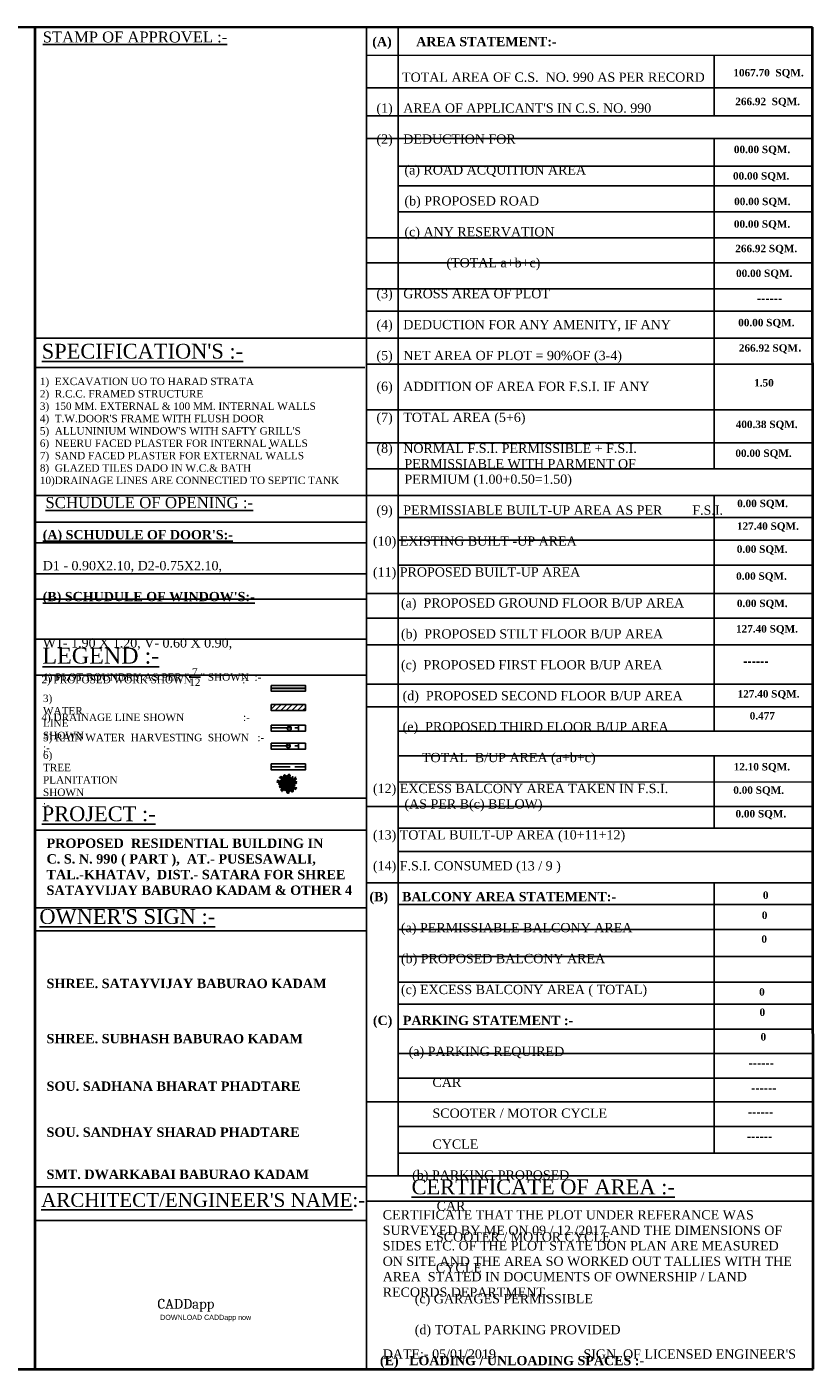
# Model space of a CAD drawing. Header units: metres. Extents: x 1481 to 1844, y -23 to 108.
# Tile 9 of 9: x 1819 to 1844, y -23 to 20. Entities that reach past the tile are written whole.
import ezdxf

# ---------------------------------------------------------------- set-up
doc = ezdxf.new("R2010")
doc.units = ezdxf.units.M
doc.header["$MEASUREMENT"] = 0
doc.linetypes.add('ACAD_ISO02W100', pattern=[15, 12, -3])
doc.layers.add('FARNITURE', color=5, linetype='Continuous')
doc.layers.add('WALL', color=250, linetype='Continuous')
doc.styles.add('FEROZ', font='times.ttf')
doc.styles.get("Standard").update_dxf_attribs({"font": 'times.ttf', "height": 0.23})

# ---------------------------------------------------------------- blocks, each defined once
blk = doc.blocks.new('PLANT2')
at = {"layer": 'FARNITURE', "color": 251}
for centre, radius in [((0.4, -0.5), 8.13), ((0.4, -0.1), 7.08), ((0.6, 0), 5.9), ((-0.1, -0.8), 3.8)]:
    blk.add_circle(centre, radius, dxfattribs=at)
at = {"layer": 'FARNITURE', "color": 70}
for points in [[(-0.5, 0.6), (-4.6, -2.7), (-2.6, -0.5), (-6.8, -2.7), (-5.1, -1), (-9.3, -1.8), (-7.2, 0), (-11.4, -0.8), (-8.4, 1), (-14.9, 1.9), (-10.3, 2)], [(-0.5, 0.8), (-3.2, -0.2), (-6.4, 0.2), (-10.4, 2.5), (-13.9, 4.2), (-13.6, 3.9)], [(0, -0.2), (1.1, 3.3), (5.9, 5.5), (12.3, 6.2), (8.6, 5.1), (11.4, 3.9), (6.7, 4.2), (9.8, 3.3), (4.1, 3.7), (7.9, 2.8), (3.2, 2.9), (7.1, 1.8), (2.1, 2.3), (4.9, 1.4), (1.5, 1.7), (3.8, 0.7), (0.8, 0.7), (0, -0.2)], [(0, -0.2), (2.7, 0.4), (2.1, -0.4), (8.2, 2.3), (7, 1.1), (10.8, 2.9), (9.3, 1.2), (13, 2.3), (11.7, 0.7), (13.3, 0.6), (9.8, 0.4), (12, -0.5), (8.6, 0.3), (10, -1.2), (6, 0), (7.6, -1.8), (4, -0.4), (4.9, -1.8), (0, -0.2)], [(0.2, 0.3), (1.6, 2.8), (4.3, 4.5), (8.9, 5.5), (12.7, 6.4), (12.2, 6.4)], [(-0.4, -1), (0.2, -3.7), (-0.6, -3), (2, -9.2), (0.7, -7.9), (2.6, -11.7), (0.9, -10.3), (1.9, -13.9), (0.4, -12.6), (0.2, -14.2), (0.1, -10.8), (-0.9, -12.9), (-0.1, -9.5), (-1.5, -10.9), (-0.3, -7), (-2.1, -8.5), (-0.6, -4.9), (-2.1, -5.8), (-0.4, -1)]]:
    blk.add_spline(points, degree=3, dxfattribs=at)
at = {"layer": 'FARNITURE', "color": 106}
for points in [[(0.9, 0.2), (-1.5, -1.1), (-1.1, -0.2), (-6.2, -4.5), (-5.3, -3), (-8.4, -5.9), (-7.6, -3.8), (-10.7, -5.9), (-10, -4), (-11.5, -4.3), (-8.2, -3.2), (-10.6, -2.9), (-7.1, -2.7), (-8.8, -1.7), (-4.8, -1.6), (-6.8, -0.4), (-2.9, -0.8), (-4.2, 0.3), (0.9, 0.2)], [(0.8, -0.4), (-2.9, -0.3), (-6.3, 3.6), (-9, 9.5), (-6.8, 6.2), (-6.4, 9.3), (-5.4, 4.7), (-5.4, 8), (-4.2, 2.4), (-4.4, 6.3), (-3.2, 1.7), (-3.2, 5.8), (-2.2, 0.9), (-2.2, 3.9), (-1.5, 0.4), (-1.2, 3), (-0.4, 0.1), (0.8, -0.4)], [(-0.7, -0.5), (3.2, -0.2), (7, 1.1), (13.1, 0.3)], [(-0.1, -1.3), (4.7, 0.8), (2.2, -0.9), (6.9, 0.1), (4.8, -1.1), (9, -1.5), (6.5, -2.6), (10.8, -3), (7.4, -3.9), (13.3, -6.6), (8.9, -5.3)], [(0, 0.4), (1, 5.6), (1, 2.6), (2.7, 7), (2.6, 4.7), (5.2, 8), (4.8, 5.3), (7.4, 8.6), (6.3, 5.3), (11.9, 8.8), (8.4, 5.8)], [(0.9, -0.3), (0.3, -3.1), (-1.8, -5.5), (-5.9, -7.7), (-9.2, -9.7), (-8.8, -9.6)], [(-1.4, -1.1), (1.1, -4.3), (4.2, -6.7), (6.9, -12.3)], [(-0.2, -1.5), (2.7, -1.3), (5.6, -2.6), (8.9, -5.9), (11.8, -8.6), (11.5, -8.2)]]:
    blk.add_spline(points, degree=3, dxfattribs=at)
at = {"layer": 'FARNITURE', "color": 94}
for points in [[(0.2, -0.6), (-5.1, -1.1), (-2.2, -0.3), (-6.9, 0.1), (-4.6, 0.6), (-8.6, 2.2), (-5.9, 2.6), (-9.8, 4.2), (-6.3, 4.1), (-11.2, 8.4), (-7.4, 5.9)], [(0.3, -0.4), (-2.6, 0.3), (-5, 2.3), (-7.2, 6.4), (-9.2, 9.8), (-9.1, 9.3)], [(1.1, -0.4), (1.7, -5.6), (0.8, -2.7), (0.5, -7.5), (-0.1, -5.2), (-1.7, -9.1), (-2, -6.4), (-3.6, -10.3), (-3.5, -6.9), (-7.8, -11.8), (-5.3, -7.9)], [(-0.7, -1.6), (1.3, -3.5), (0.3, -3.4), (5.9, -7.1), (4.2, -6.7), (7.8, -8.9), (5.6, -8.6), (8.5, -11.1), (6.5, -10.9), (7.2, -12.3), (5.2, -9.5), (5.6, -11.8), (4.4, -8.5), (4, -10.5), (2.7, -6.6), (2.2, -8.8), (1.4, -5), (0.7, -6.6), (-0.7, -1.6)]]:
    blk.add_spline(points, degree=3, dxfattribs=at)
at = {"layer": 'FARNITURE', "color": 82}
for points in [[(0.9, 0.2), (0.9, -3.4), (-3, -6.9), (-9, -9.5), (-5.7, -7.3), (-8.8, -7), (-4.1, -5.9), (-7.4, -5.9), (-1.9, -4.7), (-5.8, -4.9), (-1.2, -3.7), (-5.3, -3.8), (-0.3, -2.8), (-3.3, -2.7), (0.1, -2), (-2.4, -1.8), (0.5, -0.9), (0.9, 0.2)], [(0.8, -0.4), (-0.6, 2), (0.3, 1.6), (-4, 6.7), (-2.4, 5.9), (-5.3, 9), (-3.3, 8.1), (-5.4, 11.3), (-3.5, 10.5), (-3.8, 12.1), (-2.7, 8.8), (-2.4, 11.2), (-2.1, 7.6), (-1.2, 9.4), (-1.1, 5.3), (0.1, 7.3), (-0.2, 3.4), (0.9, 4.8), (0.8, -0.4)], [(0.8, -0.3), (0.9, 2.5), (1.5, 1.7), (0.4, 8.3), (1.3, 6.7), (0.4, 10.9), (1.7, 9.1), (1.6, 12.9), (2.8, 11.2), (3.3, 12.7), (2.6, 9.3), (4.1, 11.2), (2.5, 8.1), (4.2, 9.1), (2.1, 5.6), (4.2, 6.7), (2, 3.5), (3.6, 4.1), (0.8, -0.3)], [(-0.7, -1.6), (2.8, -0.7), (7.3, -3.4), (11.5, -8.4), (8.5, -5.8), (9, -8.9), (6.6, -4.8), (7.6, -7.9), (4.9, -2.9), (6.1, -6.6), (3.7, -2.5), (4.9, -6.4), (2.6, -2), (3.3, -4.9), (1.7, -1.8), (2.2, -4.3), (0.6, -1.8), (-0.7, -1.6)]]:
    blk.add_spline(points, degree=3, dxfattribs=at)
blk = doc.blocks.new('tr1')
at = {"layer": 'WALL', "color": 1}
for centre, radius in [((2368, -2939.8), 1), ((2368, -2939.8), 9.73159e-11), ((2368, -2939.8), 4.88764e-11), ((2368, -2939.8), 3.47279e-11), ((2368, -2939.8), 2.47284e-11), ((2368.6, -2939.9), 0.438), ((2371.6, -2934), 0.438), ((2373.5, -2943.6), 0.5), ((2376.2, -2941.8), 0.5), ((2378.4, -2930.9), 0.5), ((2380.2, -2934.8), 0.5), ((2380.3, -2927.1), 0.5), ((2384.8, -2927.7), 0.5), ((2385.6, -2932.1), 0.5), ((2386.3, -2937.5), 0.5), ((2386.9, -2946.7), 0.5), ((2389.8, -2935), 0.5), ((2394.5, -2931.4), 0.5), ((2395.4, -2948.2), 0.5), ((2396.1, -2939), 0.5), ((2373.8, -2950.7), 0.5), ((2379.7, -2949.3), 0.5), ((2384, -2955.1), 0.5)]:
    blk.add_circle(centre, radius, dxfattribs=at)
at = {"layer": 'WALL', "color": 2}
for centre in [(2368.9, -2945.5), (2369, -2939.4), (2372.3, -2933.6), (2380.2, -2929.4), (2380.8, -2926.6), (2386.6, -2946.6), (2390.6, -2928.1), (2393.5, -2935), (2395.4, -2947.2), (2395.7, -2938.7), (2371.1, -2949.9), (2374.3, -2950.2), (2379.3, -2949.2), (2384.7, -2952.5)]:
    blk.add_circle(centre, 0.5, dxfattribs=at)
at = {"layer": 'FARNITURE', "xscale": 1.199999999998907, "yscale": 1.199999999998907, "zscale": 1.199999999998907}
blk.add_blockref('PLANT2', (2381.6, -2938.9), dxfattribs=at)

msp = doc.modelspace()

# ---------------------------------------------------------------- hatches: boundary and pattern name
at = {"ltscale": 0.25}
h = msp.add_hatch(dxfattribs=at)
h.set_pattern_fill('ANSI31', color=1)
h.paths.add_polyline_path([(1827.802, -2.077), (1826.712, -2.077), (1826.712, -2.268), (1827.802, -2.268)])

# ---------------------------------------------------------------- linework, layer by layer
at = {"color": 5, "lineweight": 40, "ltscale": 0.25}
for p, q in [((1780.098, 19.549), (1843.994, 19.542)), ((1844.013, -23.281), (1843.994, 19.542)), ((1780.095, -23.274), (1844.013, -23.281))]:
    msp.add_line(p, q, dxfattribs=at)
at = {"lineweight": 40, "ltscale": 0.25}
msp.add_line((1819.167, 19.545), (1819.167, -23.278), dxfattribs=at)
at = {"ltscale": 0.05}
for p, q in [((1829.752, 19.544), (1829.752, -23.279)), ((1830.768, 19.543), (1830.764, -17.109)), ((1840.852, 18.635), (1840.852, 16.713)), ((1829.752, 17.608), (1843.985, 17.608)), ((1829.752, 16.713), (1843.985, 16.713)), ((1829.752, 15.99), (1843.985, 15.99)), ((1840.852, 15.99), (1840.852, 11.195)), ((1830.764, 15.102), (1843.985, 15.102)), ((1830.764, 14.48), (1843.985, 14.48)), ((1830.764, 13.643), (1843.985, 13.643)), ((1829.752, 12.817), (1843.985, 12.817)), ((1829.752, 12.022), (1843.985, 12.022)), ((1829.752, 11.195), (1843.985, 11.195)), ((1840.852, 11.195), (1840.852, 5.442)), ((1829.752, 10.481), (1843.985, 10.481)), ((1829.752, 9.619), (1843.985, 9.619)), ((1819.167, 8.683), (1829.703, 8.683)), ((1829.752, 8.787), (1843.985, 8.787)), ((1829.752, 7.33), (1843.985, 7.33)), ((1826.637, 6.106), (1826.688, 6.106)), ((1829.752, 6.271), (1843.985, 6.271)), ((1829.752, 5.442), (1843.985, 5.442)), ((1829.752, 4.599), (1843.985, 4.599)), ((1840.852, 4.599), (1840.852, -2.148)), ((1830.764, 3.891), (1843.985, 3.891)), ((1819.167, 3.748), (1829.752, 3.748)), ((1819.167, 3.081), (1829.752, 3.081)), ((1830.764, 3.174), (1843.985, 3.174)), ((1830.764, 2.371), (1843.985, 2.371)), ((1819.167, 2.091), (1829.752, 2.091)), ((1819.167, 1.293), (1829.752, 1.293)), ((1829.752, 1.464), (1843.985, 1.464)), ((1829.752, 0.68), (1843.985, 0.68)), ((1819.167, 0.007), (1829.752, 0.007)), ((1829.752, -0.167), (1843.985, -0.167)), ((1819.187, -1.14), (1829.752, -1.14)), ((1829.769, -1.429), (1844.003, -1.429)), ((1829.752, -2.148), (1843.985, -2.148)), ((1840.852, -2.148), (1840.852, -2.921)), ((1830.764, -2.921), (1843.985, -2.921)), ((1830.764, -3.707), (1843.985, -3.707)), ((1840.852, -3.707), (1840.852, -5.333)), ((1819.167, -5.065), (1829.752, -5.065)), ((1840.852, -5.333), (1840.852, -6.018)), ((1819.167, -6.087), (1829.752, -6.087)), ((1830.764, -6.018), (1843.985, -6.018)), ((1830.764, -6.769), (1843.985, -6.769)), ((1829.752, -7.762), (1844.004, -7.762)), ((1840.852, -7.762), (1840.852, -11.633)), ((1819.167, -8.556), (1829.752, -8.556)), ((1830.764, -8.46), (1843.985, -8.46)), ((1819.167, -9.291), (1829.752, -9.291)), ((1830.764, -9.248), (1843.985, -9.248)), ((1830.764, -10.109), (1843.985, -10.109)), ((1830.764, -10.931), (1843.985, -10.931)), ((1830.764, -11.633), (1843.985, -11.633)), ((1840.852, -11.633), (1840.852, -16.387)), ((1830.764, -12.433), (1843.985, -12.433)), ((1830.764, -13.209), (1843.985, -13.209)), ((1830.764, -13.999), (1843.985, -13.999)), ((1829.752, -14.752), (1843.985, -14.752)), ((1830.764, -15.539), (1844.008, -15.539)), ((1830.764, -16.385), (1844.009, -16.385)), ((1829.752, -17.109), (1843.985, -17.109)), ((1829.752, -17.109), (1843.985, -17.109)), ((1819.167, -17.46), (1829.752, -17.46)), ((1843.985, -17.916), (1829.752, -17.916)), ((1819.167, -18.536), (1829.752, -18.536))]:
    msp.add_line(p, q, dxfattribs=at)
for p, q in [((1829.752, 18.638), (1843.993, 18.645)), ((1819.167, 4.597), (1829.752, 4.597))]:
    msp.add_line(p, q)
at = {"ltscale": 0.25}
for p, q in [((1819.167, 9.62), (1829.752, 9.62)), ((1830.764, -4.55), (1844.003, -4.544)), ((1829.752, -5.333), (1843.985, -5.333))]:
    msp.add_line(p, q, dxfattribs=at)
at = {"color": 1, "lineweight": 30}
msp.add_line((1826.712, -1.557), (1827.802, -1.557), dxfattribs=at)
at = {"color": 5, "linetype": 'ACAD_ISO02W100', "ltscale": 0.05}
for p, q in [((1826.712, -2.822), (1827.582, -2.822)), ((1827.582, -2.928), (1827.582, -2.737)), ((1826.712, -4.063), (1827.802, -4.063))]:
    msp.add_line(p, q, dxfattribs=at)
at = {"color": 1, "linetype": 'ACAD_ISO02W100', "ltscale": 0.05}
for p, q in [((1826.712, -3.393), (1827.582, -3.393)), ((1827.582, -3.499), (1827.582, -3.308))]:
    msp.add_line(p, q, dxfattribs=at)
at = {"ltscale": 0.05}
for points in [[(1826.712, -1.462), (1827.802, -1.462), (1827.802, -1.653), (1826.712, -1.653)], [(1826.712, -2.077), (1827.802, -2.077), (1827.802, -2.268), (1826.712, -2.268)], [(1826.712, -2.737), (1827.802, -2.737), (1827.802, -2.928), (1826.712, -2.928)], [(1826.712, -3.308), (1827.802, -3.308), (1827.802, -3.499), (1826.712, -3.499)], [(1826.712, -3.967), (1827.802, -3.967), (1827.802, -4.158), (1826.712, -4.158)]]:
    msp.add_lwpolyline(points, close=True, dxfattribs=at)
at = {"color": 5, "ltscale": 0.05}
msp.add_circle((1827.288, -2.831), 0.0642, dxfattribs=at)
at = {"color": 1, "ltscale": 0.05}
msp.add_circle((1827.257, -3.393), 0.0642, dxfattribs=at)

# ---------------------------------------------------------------- block references
at = {"color": 7, "lineweight": 25, "xscale": 0.01874005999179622, "yscale": 0.01874005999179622, "zscale": 0.01874005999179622}
msp.add_blockref('tr1', (1782.596, 50.486), dxfattribs=at)

# ---------------------------------------------------------------- texts
at = {"attachment_point": 1}
for s, insert, char_height, width in [('{\\fTimes New Roman Baltic|b0|i0|c0|p18;\\LSTAMP OF APPROVEL :-}', (1819.418, 19.401), 0.35, 8.07604), ("{\\fVerdana|b1|i0|c0|p34;\\H1.25x;     \\fTimes New Roman|b1|i0|c0|p18;       \\fTimes New Roman|b0|i0|c0|p18;TOTAL\\fTimes New Roman|b1|i0|c0|p18; \\fTimes New Roman|b0|i0|c0|p18;AREA OF C.S.  NO. 990 AS PER RECORD\\P\\fTimes New Roman|b1|i0|c0|p18;\\P      \\fTimes New Roman|b0|i0|c0|p18;(1)   AREA OF APPLICANT'S IN C.S. NO. 990                                                                                        \\P\\P      (2)   DEDUCTION FOR\\P\\P              (a) ROAD ACQUITION AREA\\P                  \\P              (b) PROPOSED ROAD\\P                                        \\P              (c) ANY RESERVATION \\P                                 \\P                          (TOTAL a+b+c)                        \\P\\P      (3)   GROSS AREA OF PLOT \\P                  \\P      (4)   DEDUCTION FOR ANY AMENITY, IF ANY\\P   \\P      (5)   NET AREA OF PLOT = 90%OF (3-4)         \\P\\P      (6)   ADDITION OF AREA FOR F.S.I. IF ANY\\P                                                           \\P      (7)   TOTAL AREA (5+6) \\P                              \\P      (8)   NORMAL F.S.I. PERMISSIBLE + F.S.I.\\P              PERMISSIABLE WITH PARMENT OF \\P              PERMIUM (1.00+0.50=1.50)\\P                                           \\P      (9)   PERMISSIABLE BUILT-UP AREA AS PER ^I^I^I F.S.I.\\P      \\P     (10) EXISTING BUILT -UP AREA \\P                    \\P     (11) PROPOSED BUILT-UP AREA\\P\\P             (a)  PROPOSED GROUND FLOOR B/UP AREA\\P\\P             (b)  PROPOSED STILT FLOOR B/UP AREA\\P\\P             (c)  PROPOSED FIRST FLOOR B/UP AREA\\P\\P^I     (d)  PROPOSED SECOND FLOOR B/UP AREA\\P^I^I\\P^I     (e)  PROPOSED THIRD FLOOR B/UP AREA\\P\\P                   TOTAL  B/UP AREA (a+b+c)\\P                  \\P     (12) EXCESS BALCONY AREA TAKEN IN F.S.I.\\P              (AS PER B(c) BELOW)\\P                          \\P     (13) TOTAL BUILT-UP AREA (10+11+12)\\P         \\P     (14) F.S.I. CONSUMED (13 / 9 )\\P                           \\P    \\fTimes New Roman|b1|i0|c0|p18;(B)    BALCONY AREA STATEMENT:-\\P\\P\\fTimes New Roman|b0|i0|c0|p18;             (a) PERMISSIABLE BALCONY AREA  \\P\\P             (b) PROPOSED BALCONY AREA \\P   \\P             (c) EXCESS BALCONY AREA ( TOTAL)\\P       \\P\\fTimes New Roman|b1|i0|c0|p18;     (C)   PARKING STATEMENT :-\\P\\P}    {\\H1.25x;            (a) PARKING REQUIRED\\P\\P                      CAR\\P\\P                      SCOOTER / MOTOR CYCLE\\P \\P                      CYCLE\\P\\P}    {\\H1.25x;             (b) PARKING PROPOSED\\P\\P}                             {\\H1.25x;CAR\\P\\P                       SCOOTER / MOTOR CYCLE\\P\\P                       CYCLE\\P\\P^I^I(c) GARAGES PERMISSIBLE\\P\\P^I^I(d) TOTAL PARKING PROVIDED\\P\\P\\fTimes New Roman|b1|i0|c0|p18;       (E)   LOADING / UNLOADING SPACES :-\\P\\P\\H0.8x;      \\H1.25x;          \\fTimes New Roman|b0|i0|c0|p18;LOADING / UNLOADING REQUIRED\\P\\P}      {\\H1.25x;              TOTAL LOADING / UNLOADING REQUIRED}", (1829.4, 18.092), 0.236779, 11.30336), ('{\\fTimes New Roman|b1|i0|c0|p18;\\H0.8x;1067.70  SQM.}', (1841.466, 18.205), 0.29597, 2.3101), ('{\\fTimes New Roman|b1|i0|c0|p18;\\H0.8x;266.92  SQM.}', (1841.527, 17.287), 0.29597, 2.3101), ('{\\fTimes New Roman|b1|i0|c0|p18;\\H0.8x;00.00 SQM.}', (1841.482, 15.756), 0.29597, 1.90844), ('{\\fTimes New Roman|b1|i0|c0|p18;\\H0.8x;00.00 SQM.}', (1841.454, 14.912), 0.29597, 2.06045), ('{\\fTimes New Roman|b1|i0|c0|p18;\\H0.8x;00.00 SQM.}', (1841.49, 14.097), 0.29597, 2.1188), ('{\\fTimes New Roman|b1|i0|c0|p18;\\H0.8x;00.00 SQM.}', (1841.482, 13.377), 0.29597, 2.12744), ('{\\fTimes New Roman|b1|i0|c0|p18;\\H0.8x;266.92 SQM.}', (1841.527, 12.595), 0.29597, 2.12744), ('{\\fTimes New Roman|b1|i0|c0|p18;\\H0.8x;00.00 SQM.}', (1841.551, 11.805), 0.29597, 2.3053), ('{\\fVerdana|b1|i0|c0|p34;\\H0.8x;------}', (1842.218, 10.996), 0.29597, 1.59607), ('{\\fTimes New Roman|b1|i0|c0|p18;\\H0.8x;00.00 SQM.}', (1841.62, 10.231), 0.29597, 2.72378), ("{\\fTimes New Roman|b0|i0|c0|p18;\\LSPECIFICATION'S :-}", (1819.386, 9.437), 0.47356, 8.72588), ('{\\fTimes New Roman|b1|i0|c0|p18;\\H0.8x;266.92 SQM\\fVerdana|b1|i0|c0|p34;.}', (1841.641, 9.42), 0.29597, 2.46359), ("{\\fTimes New Roman|b0|i0|c0|p18;1)  EXCAVATION UO TO HARAD STRATA\\P2)  R.C.C. FRAMED STRUCTURE\\P3)  150 MM. EXTERNAL & 100 MM. INTERNAL WALLS\\P4)  T.W.DOOR'S FRAME WITH FLUSH DOOR\\P5)  ALLUNINIUM WINDOW'S WITH SAFTY GRILL'S\\P6)  NEERU FACED PLASTER FOR INTERNAL WALLS\\P7)  SAND FACED PLASTER FOR EXTERNAL WALLS\\P8)  GLAZED TILES DADO IN W.C.& BATH\\P10)DRAINAGE LINES ARE CONNECTIED TO SEPTIC TANK }", (1819.325, 8.355), 0.23678, 11.30999), ('{\\fTimes New Roman|b1|i0|c0|p18;\\H0.8x;1.50}', (1842.129, 8.311), 0.29597, 0.75437), ('{\\fTimes New Roman|b1|i0|c0|p18;\\H0.8x;400.38 SQM.}', (1841.541, 6.984), 0.29597, 2.42422), ('{\\fTimes New Roman|b1|i0|c0|p18;\\H0.8x;00.00 SQM.}', (1841.53, 6.064), 0.29597, 2.10608), ('{\\fTimes New Roman|b0|i0|c0|p18;\\H0.75x;\\LSCHUDULE OF OPENING :-}', (1819.502, 4.548), 0.47356, 6.56376), ('{\\fTimes New Roman|b1|i0|c0|p18;\\H0.8x;0.00 SQM.}', (1841.589, 4.461), 0.29597, 2.15423), ("{\\fTimes New Roman|b1|i0|c0|p18;\\H1.25x;\\L(A) SCHUDULE OF DOOR'S:-\\P\\l\\P\\fTimes New Roman|b0|i0|c0|p18;D1 - 0.90X2.10, D2-0.75X2.10,\\fTimes New Roman|b1|i0|c0|p18;\\P\\L\\P(B) SCHUDULE OF WINDOW'S:-\\P\\l\\P\\fTimes New Roman|b0|i0|c0|p18;\\PW1- 1.90 X 1.20, V- 0.60 X 0.90,}", (1819.417, 3.493), 0.23678, 10.57975), ('{\\fTimes New Roman|b1|i0|c0|p18;\\H0.8x;127.40 SQM.}', (1841.58, 3.737), 0.29597, 2.15423), ('{\\fTimes New Roman|b1|i0|c0|p18;\\H0.8x;0.00 SQM.}', (1841.574, 3.002), 0.29597, 2.15423), ('{\\fTimes New Roman|b1|i0|c0|p18;\\H0.8x;0.00 SQM.}', (1841.553, 2.143), 0.29597, 2.13353), ('{\\fTimes New Roman|b1|i0|c0|p18;\\H0.8x;0.00 SQM.}', (1841.578, 1.272), 0.29597, 1.9858), ('{\\fTimes New Roman|b1|i0|c0|p18;\\H0.8x;127.40 SQM.}', (1841.55, 0.46), 0.29597, 2.04986), ('{\\fTimes New Roman|b0|i0|c0|p18;\\H1.073x;\\LLEGEND :-}', (1819.407, -0.26), 0.47356, 4.05052), ('{\\fVerdana|b1|i0|c0|p34;\\H0.8x;------}', (1841.779, -0.579), 0.29597, 1.59607), ('{\\fTimes New Roman|b0|i0|c0|p18;\\H0.2x;2) PROPOSED WORK SHOWN                  :- \\fCalibri|b0|i0|c0|p34;     \\H2.145x;  }    ', (1819.374, -1.161), 1.183896, 8.06485), ('\\A1;{\\fTimes New Roman|b0|i0|c0|p18;\\H0.2x;1) PLOT BOUNDRY AS PER "\\S7/12;" SHOWN  :-\\fCalibri|b0|i0|c0|p34;  }          {\\H0.25x;}', (1819.428, -0.914), 1.183896, 7.5117), ('{\\fTimes New Roman|b1|i0|c0|p18;\\H0.8x;127.40 SQM.}', (1841.601, -1.615), 0.29597, 1.93877), ('{\\fTimes New Roman|b0|i0|c0|p18;\\H0.2x;3) WATER LINE SHOWN                         :-    \\fCalibri|b0|i0|c0|p34;\\H2.145x;  }      {\\H0.25x;}', (1819.425, -1.759), 1.183896, 0.00231), ('{\\fTimes New Roman|b0|i0|c0|p18;\\H0.2x;4) DRAINAGE LINE SHOWN                     :-  }          ', (1819.374, -2.363), 1.1839, 7.92899), ('{\\fTimes New Roman|b1|i0|c0|p18;\\H0.8x;0.477}', (1841.987, -2.316), 0.29597, 0.76533), ('{\\fTimes New Roman|b0|i0|c0|p18;\\H0.2x;5) RAIN WATER  HARVESTING  SHOWN   :-  \\fCalibri|b0|i0|c0|p34; }         {\\H0.25x;}', (1819.425, -3.009), 1.183896, 7.87817), ('{\\fTimes New Roman|b0|i0|c0|p18;\\H0.2x;6) TREE PLANITATION  SHOWN               :-   \\fCalibri|b0|i0|c0|p34; \\H2.145x; }       {\\H0.25x;}', (1819.425, -3.571), 1.183896, 0.00000636), ('{\\fTimes New Roman|b1|i0|c0|p18;\\H0.8x;12.10 SQM.}', (1841.477, -3.941), 0.29597, 1.89091), ('{\\fTimes New Roman|b1|i0|c0|p18;\\H0.8x;0.00 SQM.}', (1841.464, -4.688), 0.29597, 1.8761), ('{\\fTimes New Roman|b0|i0|c0|p18;\\LPROJECT :-}', (1819.386, -5.323), 0.47356, 8.79756), ('{\\fTimes New Roman|b1|i0|c0|p18;\\H0.8x;0.00 SQM.}', (1841.534, -5.44), 0.29597, 2.22924), ('\\A1;{\\fTimes New Roman|b1|i0|c0|p18;PROPOSED  RESIDENTIAL BUILDING IN \\PC. S. N. 990 ( PART ),  AT.- PUSESAWALI, TAL.-KHATAV,  DIST.- SATARA FOR SHREE SATAYVIJAY BABURAO KADAM & OTHER 4}', (1819.538, -6.349), 0.299989, 10.18539), ('{\\fTimes New Roman|b1|i0|c0|p18;\\H0.8x;0}', (1842.408, -8.038), 0.29597, 0.29756), ("{\\fTimes New Roman|b0|i0|c0|p18;\\LOWNER'S SIGN :-}", (1819.31, -8.601), 0.47356, 5.51053), ('{\\fTimes New Roman|b1|i0|c0|p18;\\H0.8x;0}', (1842.373, -8.679), 0.29597, 0.29756), ('{\\fTimes New Roman|b1|i0|c0|p18;\\H0.8x;0}', (1842.36, -9.441), 0.29597, 0.29756), ('{\\fTimes New Roman|b1|i0|c0|p18;SHREE.} {\\A1;\\fTimes New Roman|b1|i0|c0|p18;SATAYVIJAY BABURAO KADAM}', (1819.538, -10.824), 0.299989, 10.18539), ('{\\fTimes New Roman|b1|i0|c0|p18;\\H0.8x;0}', (1842.288, -11.125), 0.29597, 0.29756), ('{\\fTimes New Roman|b1|i0|c0|p18;\\H0.8x;0}', (1842.3, -11.774), 0.29597, 0.29756), ('{\\fTimes New Roman|b1|i0|c0|p18;SHREE.} {\\A1;\\fTimes New Roman|b1|i0|c0|p18;SUBHASH BABURAO KADAM}', (1819.538, -12.585), 0.29999, 8.06792), ('{\\fTimes New Roman|b1|i0|c0|p18;\\H0.8x;0}', (1842.334, -12.559), 0.29597, 0.29756), ('{\\fVerdana|b1|i0|c0|p34;\\H0.8x;------}', (1841.952, -13.4), 0.29597, 1.59607), ('{\\fTimes New Roman|b1|i0|c0|p18;SOU. SADHANA BHARAT PHADTARE}', (1819.538, -14.102), 0.29999, 7.97558), ('{\\fVerdana|b1|i0|c0|p34;\\H0.8x;------}', (1842.032, -14.197), 0.29597, 1.59607), ('{\\fVerdana|b1|i0|c0|p34;\\H0.8x;------}', (1841.929, -14.967), 0.29597, 1.59607), ('{\\fTimes New Roman|b1|i0|c0|p18;SOU. SANDHAY SHARAD PHADTARE}', (1819.538, -15.569), 0.29999, 7.97095), ('{\\fVerdana|b1|i0|c0|p34;\\H0.8x;------}', (1841.896, -15.739), 0.29597, 1.59607), ('{\\fTimes New Roman|b1|i0|c0|p18;SMT. DWARKABAI\\A1; BABURAO KADAM}', (1819.538, -16.914), 0.29999, 8.34726), ('{\\fTimes New Roman|b0|i0|c0|p18;\\LCERTIFICATE OF AREA :-}', (1831.192, -17.228), 0.47356, 8.45639), ("{\\fTimes New Roman|b0|i0|c0|p18;\\LARCHITECT/ENGINEER'S NAME\\l:-}", (1819.367, -17.66), 0.44396, 10.49189), ("CERTIFICATE THAT THE PLOT UNDER REFERANCE WAS SURVEYED BY ME ON 09 / 12 /2017 AND THE DIMENSIONS OF SIDES ETC. OF THE PLOT STATE DON PLAN ARE MEASURED ON SITE AND THE AREA SO WORKED OUT TALLIES WITH THE AREA  STATED IN DOCUMENTS OF OWNERSHIP / LAND RECORDS DEPARTMENT.\\P\\P\\P\\PDATE:- 05/01/2019                         SIGN. OF LICENSED ENGINEER'S", (1830.271, -18.209), 0.295974, 13.19948), ('{\\fCambria|b0|i0|c0|p18;CADDapp}', (1823.081, -21.04), 0.31216, 6.97569), ('{\\fEngravers MT|b0|i0|c0|p18;DOWNLOAD CADDapp now}', (1823.167, -21.546), 0.16457, 6.5999)]:
    msp.add_mtext(s, dxfattribs=dict(at, insert=insert, char_height=char_height, width=width))
at = {"color": 3, "insert": (1829.379, 19.226), "char_height": 0.29597, "width": 6.38731, "attachment_point": 1, "style": 'FEROZ'}
msp.add_mtext('{\\fTimes New Roman|b1|i0|c0|p18;\\C256;     (A)       AREA STATEMENT:-}', dxfattribs=at)

doc.saveas('drawing.dxf')
